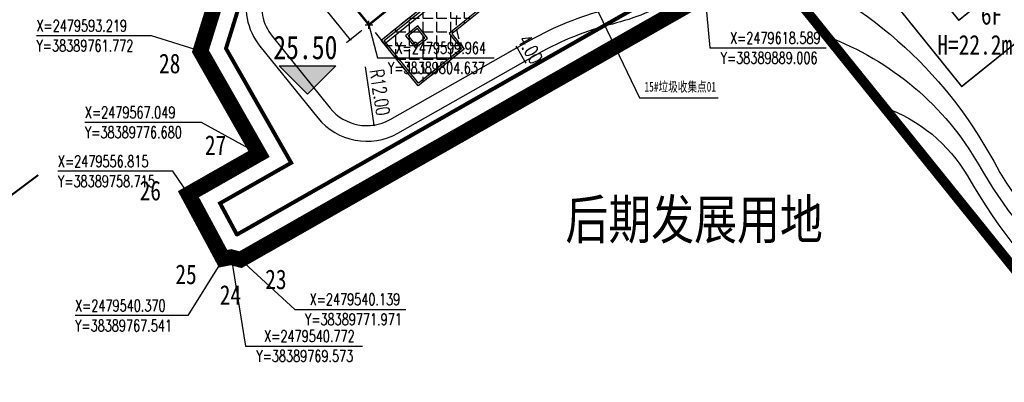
# Model space of a CAD drawing. Extents: x 38389316 to 38391210, y 2479116 to 2480544.
# Tile 9 of 68: x 38389716 to 38389966, y 2479509 to 2479601. Entities that reach past the tile are written whole.
import ezdxf
from ezdxf.enums import TextEntityAlignment as Align

# ---------------------------------------------------------------- set-up
doc = ezdxf.new("R2010")
doc.units = 0
doc.header["$LTSCALE"] = 2
for name, pattern in [('0', [0]), ('CENTER2', [1.125, 0.75, -0.125, 0.125, -0.125]), ('DASH', [0.35, 0.25, -0.1]), ('X2', [10, 8, -2])]:
    doc.linetypes.add(name, pattern=pattern)
doc.layers.get('0').update_dxf_attribs({"linetype": 'CONTINUOUS', "lineweight": 9})
doc.layers.get('Defpoints').update_dxf_attribs({"linetype": 'CONTINUOUS', "lineweight": 9})
for name, color, linetype in [('DIM_COOR', 3, 'CONTINUOUS'), ('DIM_ELEV', 3, 'CONTINUOUS'), ('DIM_SYMB', 3, 'CONTINUOUS'), ('hongxian', 1, 'CONTINUOUS'), ('PUB_TEXT', 7, 'CONTINUOUS'), ('u-road', 4, 'CONTINUOUS'), ('围墙', 7, 'CENTER2'), ('建筑占地', 3, 'CONTINUOUS'), ('建筑轮廓', 2, 'CONTINUOUS'), ('文字', 7, 'CONTINUOUS'), ('远期建筑', 141, 'CONTINUOUS'), ('远期红线', 30, 'CONTINUOUS'), ('道路', 33, 'CONTINUOUS')]:
    doc.layers.add(name, color=color, linetype=linetype)
for name, color, linetype, lineweight in [('尺寸标注', 7, 'CONTINUOUS', 9), ('建筑控制线', 6, '0', 9), ('规划坐标', 7, 'CONTINUOUS', 9)]:
    doc.layers.add(name, color=color, linetype=linetype, lineweight=lineweight)
doc.styles.add('-宋体', font='txt', dxfattribs={"width": 0.8})
doc.styles.add('_TCH_DIM', font='SIMPLEX', dxfattribs={"bigfont": 'GBCBIG'})
doc.styles.add('_TCH_LABEL_T3', font='COMPLEX', dxfattribs={"width": 0.705882, "bigfont": 'GBCBIG'})
doc.styles.add('中等线体', font='txt', dxfattribs={"width": 0.8})
doc.styles.add('宋体', font='txt', dxfattribs={"width": 0.8, "height": 8})
doc.dimstyles.new('_TCH_ARCH_M_M&&1', dxfattribs={"dimtxt": 1.275, "dimasz": 0.5, "dimexe": 1.25, "dimexo": 1.5, "dimgap": 0.6125, "dimtad": 1, "dimzin": 1, "dimdsep": 46, "dimtxsty": '_TCH_LABEL_T3', "dimblk": 'ARCHTICK', "dimcen": 0.09, "dimclrt": 7, "dimazin": 2, "dimtfac": 1, "dimtix": 1, "dimtmove": 2, "dimatfit": 3, "dimfxl": 1, "dimtolj": 1, "dimtzin": 0, "dimarcsym": 0})

# ---------------------------------------------------------------- blocks, each defined once
blk = doc.blocks.new('hyvahavb')
at = {"layer": 'DIM_ELEV'}
blk.add_hatch(color=10, dxfattribs=at).paths.add_polyline_path([(-173.18, -4360.83), (-182.18, -4351.83), (-164.18, -4351.83)])
at = {"layer": 'DIM_ELEV', "color": 10}
for p, q in [((-173.18, -4360.83), (-182.18, -4351.83)), ((-182.18, -4351.83), (-164.18, -4351.83)), ((-173.18, -4360.83), (-164.18, -4351.83))]:
    blk.add_line(p, q, dxfattribs=at)
blk = doc.blocks.new('_ArchTick')
at = {"color": 0, "linetype": 'ByBlock', "const_width": 0.4}
blk.add_lwpolyline([(-0.5, -0.5), (0.5, 0.5)], dxfattribs=at)
blk = doc.blocks.new('*D113')
at = {"layer": 'Defpoints', "color": 0}
for p in [(38389853.09, 2479637.69), (38389805.26, 2479599.19), (38389808.59, 2479595.06)]:
    blk.add_point(p, dxfattribs=at)
at = {"layer": '尺寸标注', "color": 0, "lineweight": -2}
for p, q in [((38389854.03, 2479636.53), (38389857.2, 2479632.59)), ((38389856.41, 2479633.56), (38389808.59, 2479595.06)), ((38389806.2, 2479598.02), (38389809.37, 2479594.08))]:
    blk.add_line(p, q, dxfattribs=at)
at = {"layer": '尺寸标注', "color": 0, "lineweight": -2, "xscale": 0.5, "yscale": 0.5, "zscale": 0.5}
for p, rotation in [((38389856.41, 2479633.56), 38.8364706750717), ((38389808.59, 2479595.06), 218.8364706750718)]:
    blk.add_blockref('_ArchTick', p, dxfattribs=dict(at, rotation=rotation))
at = {"layer": '尺寸标注', "color": 7, "insert": (38389829.37, 2479615.32), "char_height": 3.5, "attachment_point": 5, "rotation": 38.8365, "style": '_TCH_LABEL_T3'}
blk.add_mtext('\\A1;61.40', dxfattribs=at)
blk = doc.blocks.new('*D115')
at = {"layer": 'Defpoints', "color": 0}
for p in [(38389784.8, 2479623.28), (38389803.99, 2479599.44), (38389799.86, 2479596.12)]:
    blk.add_point(p, dxfattribs=at)
at = {"layer": '尺寸标注', "color": 0, "lineweight": -2}
for p, q in [((38389783.63, 2479622.34), (38389779.7, 2479619.17)), ((38389780.67, 2479619.95), (38389799.86, 2479596.12)), ((38389802.82, 2479598.5), (38389798.89, 2479595.33))]:
    blk.add_line(p, q, dxfattribs=at)
at = {"layer": '尺寸标注', "color": 0, "lineweight": -2, "xscale": 0.5, "yscale": 0.5, "zscale": 0.5}
for p, rotation in [((38389780.67, 2479619.95), 128.8364705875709), ((38389799.86, 2479596.12), 308.8364705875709)]:
    blk.add_blockref('_ArchTick', p, dxfattribs=dict(at, rotation=rotation))
at = {"layer": '尺寸标注', "color": 7, "insert": (38389792.22, 2479609.99), "char_height": 3.5, "attachment_point": 5, "rotation": 308.8365, "style": '_TCH_LABEL_T3'}
blk.add_mtext('\\A1;30.60', dxfattribs=at)
blk = doc.blocks.new('*D152')
at = {"layer": 'Defpoints', "color": 0}
for p in [(38389804.1, 2479586.28), (38389805.92, 2479574.42)]:
    blk.add_point(p, dxfattribs=at)
at = {"layer": '尺寸标注', "color": 0, "lineweight": -2}
blk.add_line((38389803.65, 2479589.24), (38389805.92, 2479574.42), dxfattribs=at)
at = {"layer": '尺寸标注', "color": 0, "lineweight": -2, "xscale": 0.5, "yscale": 0.5, "zscale": 0.5, "rotation": 278.7339834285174}
blk.add_blockref('_ArchTick', (38389805.92, 2479574.42), dxfattribs=at)
at = {"layer": '尺寸标注', "color": 7, "insert": (38389807.43, 2479582.74), "char_height": 3.5, "attachment_point": 5, "rotation": 278.734, "style": '_TCH_LABEL_T3'}
blk.add_mtext('\\A1;R12.00', dxfattribs=at)
blk = doc.blocks.new('*D213')
at = {"layer": 'Defpoints', "color": 0}
for p in [(38389845.81, 2479596.09), (38389847.78, 2479592.61), (38389844.28, 2479590.63)]:
    blk.add_point(p, dxfattribs=at)
at = {"layer": '尺寸标注', "color": 0, "lineweight": -2}
for p, q in [((38389843.2, 2479594.62), (38389839.7, 2479592.63)), ((38389842.31, 2479594.11), (38389842.06, 2479594.55)), ((38389842.31, 2479594.11), (38389844.28, 2479590.63)), ((38389845.17, 2479591.14), (38389841.67, 2479589.15)), ((38389844.28, 2479590.63), (38389844.53, 2479590.2))]:
    blk.add_line(p, q, dxfattribs=at)
at = {"layer": '尺寸标注', "color": 0, "lineweight": -2, "xscale": 0.5, "yscale": 0.5, "zscale": 0.5}
for p, rotation in [((38389842.31, 2479594.11), 299.505005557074), ((38389844.28, 2479590.63), 119.505005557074)]:
    blk.add_blockref('_ArchTick', p, dxfattribs=dict(at, rotation=rotation))
at = {"layer": '尺寸标注', "color": 7, "insert": (38389845.69, 2479593.73), "char_height": 3.5, "attachment_point": 5, "rotation": 299.505, "style": '_TCH_LABEL_T3'}
blk.add_mtext('\\A1;4.00', dxfattribs=at)
blk = doc.blocks.new('A$C40693934')
at = {"layer": '建筑轮廓', "const_width": 600, "flags": 128}
for points in [[(61400, 30600), (0, 30600), (0, 17000), (9900, 17000), (9900, 14600), (10100, 14600), (12700, 14600), (12700, 20600), (40500, 20600), (40500, 10000), (12700, 10000), (12700, 11300), (10100, 11300), (9900, 11300), (9900, 10000), (0, 10000), (0, 0), (61400, 0), (61400, 10600), (57600, 10600), (57600, 10000), (50900, 10000), (50900, 20600), (57600, 20600), (57600, 20000), (61400, 20000)], [(0, 30600), (0, 0), (61400, 0), (61400, 30600)], [(12700, 20600), (12700, 14600), (10100, 14600), (10100, 11300), (12700, 11300), (12700, 10000), (36000, 10000), (36000, 20600)]]:
    blk.add_lwpolyline(points, close=True, dxfattribs=at)
at = {"layer": '建筑轮廓', "flags": 128}
for points in [[(0, 20800), (0, 17000), (9900, 17000), (9900, 14600), (12700, 14600), (12700, 20800)], [(42900, 20800), (50900, 20800), (50900, 15900), (42900, 15900)]]:
    blk.add_lwpolyline(points, close=True, dxfattribs=at)

msp = doc.modelspace()

# ---------------------------------------------------------------- hatches: boundary and pattern name
at = {"layer": '道路'}
h = msp.add_hatch(dxfattribs=at)
h.set_pattern_fill('ANGLE', color=256, style=0)
h.set_pattern_definition([(0, (0, 0), (0, 3.4925), [2.54, -0.9525]), (90, (0, 0), (-3.4925, 2e-16), [2.54, -0.9525])])
h.paths.add_polyline_path([(38389906.68, 2479691.36), (38389860.799, 2479654.423), (38389853.901, 2479662.991), (38389899.782, 2479699.928)])
h.paths.add_polyline_path([(38389870.439, 2479633.682), (38389862.788, 2479643.185), (38389865.905, 2479645.695), (38389865.905, 2479645.695), (38389917.626, 2479687.334), (38389898.185, 2479711.48), (38389843.355, 2479667.338), (38389821.03, 2479695.068), (38389813.233, 2479688.791), (38389856.378, 2479635.2), (38389807.773, 2479596.07), (38389807.773, 2479596.069), (38389817.18, 2479584.386), (38389828.864, 2479593.792), (38389825.728, 2479597.686), (38389862.649, 2479627.411), (38389877.323, 2479609.184), (38389885.113, 2479615.455)])

# ---------------------------------------------------------------- linework, layer by layer
at = {"layer": 'DIM_COOR', "color": 3}
for p, q in [((38389889.006, 2479618.589), (38389891.395, 2479594.069)), ((38389803.637, 2479599.964), (38389805.637, 2479599.964)), ((38389804.637, 2479598.964), (38389804.637, 2479600.964)), ((38389804.637, 2479599.964), (38389806.781, 2479591.515)), ((38389749.315, 2479597.173), (38389720.055, 2479597.173)), ((38389761.772, 2479593.219), (38389749.315, 2479597.173)), ((38389761.772, 2479592.219), (38389761.772, 2479594.219)), ((38389891.395, 2479594.069), (38389920.985, 2479594.069)), ((38389760.772, 2479593.219), (38389762.772, 2479593.219)), ((38389806.781, 2479591.515), (38389836.481, 2479591.515)), ((38389762.077, 2479575.104), (38389732.377, 2479575.104)), ((38389776.68, 2479567.049), (38389762.077, 2479575.104)), ((38389775.68, 2479567.049), (38389777.68, 2479567.049)), ((38389776.68, 2479566.049), (38389776.68, 2479568.049)), ((38389754.782, 2479562.658), (38389725.522, 2479562.658)), ((38389758.715, 2479556.815), (38389754.782, 2479562.658)), ((38389757.715, 2479556.815), (38389759.715, 2479556.815)), ((38389758.715, 2479555.815), (38389758.715, 2479557.815)), ((38389767.541, 2479539.37), (38389767.541, 2479541.37)), ((38389769.573, 2479539.772), (38389769.573, 2479541.772)), ((38389771.971, 2479539.139), (38389771.971, 2479541.139)), ((38389767.541, 2479540.37), (38389758.585, 2479525.906)), ((38389766.541, 2479540.37), (38389768.541, 2479540.37)), ((38389768.573, 2479540.772), (38389770.573, 2479540.772)), ((38389769.573, 2479540.772), (38389773.281, 2479518.132)), ((38389770.971, 2479540.139), (38389772.971, 2479540.139)), ((38389771.971, 2479540.139), (38389785.781, 2479527.489)), ((38389785.781, 2479527.489), (38389814.051, 2479527.489)), ((38389758.585, 2479525.906), (38389729.875, 2479525.906)), ((38389773.281, 2479518.132), (38389802.981, 2479518.132))]:
    msp.add_line(p, q, dxfattribs=at)
at = {"layer": 'DIM_SYMB', "const_width": 0.5}
msp.add_lwpolyline([(38389720.529, 2479561.704), (38389712.533, 2479555.699), (38389708.93, 2479560.496)], dxfattribs=at)
at = {"layer": 'hongxian', "linetype": 'CENTER2', "ltscale": 10, "const_width": 4, "flags": 128}
msp.add_lwpolyline([(38389895.821, 2480028.193), (38389931.464, 2480063.836), (38389967.107, 2480099.478), (38390034.514, 2480012.704), (38390085.513, 2479951.337), (38390109.125, 2479922.008), (38390099.174, 2479835.353), (38390090.018, 2479755.614), (38390089.574, 2479753.321), (38390087.685, 2479746.141), (38390087.168, 2479744.568), (38390086.821, 2479743.508), (38390085.995, 2479741.198), (38390084.384, 2479737.279), (38390082.352, 2479732.869), (38390079.285, 2479727.323), (38390075.397, 2479721.295), (38390071.094, 2479715.722), (38390066.159, 2479710.286), (38390059.432, 2479704.206), (38390057.516, 2479702.804), (38390006.515, 2479673.75), (38389771.971, 2479540.139), (38389769.573, 2479540.772), (38389767.541, 2479540.37), (38389758.715, 2479556.815), (38389776.68, 2479567.049), (38389761.772, 2479593.219), (38389796.421, 2479704.964), (38389796.94, 2479706.639), (38389842.037, 2479730.453), (38389853.283, 2479766.864), (38389829.5, 2479811.903), (38389838.213, 2479840.143), (38389838.15, 2479841.287), (38389843.69, 2479859.24), (38389845.083, 2479858.07), (38389849.696, 2479873.099), (38389860.511, 2479908.069), (38389859.262, 2479908.421), (38389858.906, 2479908.553), (38389859.977, 2479912.025), (38389862.629, 2479920.62)], close=True, dxfattribs=at)
at = {"layer": 'u-road', "flags": 128}
for points in [[(38389853.73, 2479731.022), (38389801.693, 2479689.129, 0.1491663), (38389796.445, 2479681.404), (38389774.09, 2479609.311, 0.2496239), (38389776.91, 2479594.539), (38389791.638, 2479576.245, 0.3672763), (38389811.981, 2479572.353), (38389847.782, 2479592.613)], [(38389845.81, 2479596.093, -0.0650109), (38389865.009, 2479603.876, 0.5441439), (38389871.326, 2479623.012), (38389822.529, 2479683.623, 0.6004809), (38389799.986, 2479679.321), (38389777.911, 2479608.126, 0.2496239), (38389780.025, 2479597.047), (38389794.753, 2479578.753, 0.3672763), (38389810.011, 2479575.834), (38389845.812, 2479596.094)], [(38390057.213, 2479528.299), (38389965.495, 2479642.225, 0.3680879), (38389950.208, 2479645.127), (38389882.542, 2479606.58, -0.0675893), (38389866.565, 2479600.145, 0.0668719), (38389847.78, 2479592.612, -0.0668719)]]:
    msp.add_lwpolyline(points, format="xyb", dxfattribs=at)
at = {"layer": '围墙', "linetype": 'DASH', "ltscale": 6, "const_width": 0.2, "flags": 128}
for points in [[(38389830.899, 2479810.324), (38389853.822, 2479766.914), (38389842.454, 2479730.108), (38389797.356, 2479706.293), (38389762.314, 2479593.278), (38389777.362, 2479566.862)], [(38389787.287, 2479549.44), (38389905.694, 2479617), (38390013.433, 2479483.174)], [(38389777.362, 2479566.862), (38389759.386, 2479556.622), (38389767.848, 2479540.855), (38389771.878, 2479540.662), (38389787.287, 2479549.439)]]:
    msp.add_lwpolyline(points, dxfattribs=at)
at = {"layer": '建筑占地', "color": 6, "flags": 128}
msp.add_lwpolyline([(38389785.443, 2479623.806), (38389833.27, 2479662.309), (38389852.459, 2479638.473), (38389804.631, 2479599.97)], close=True, dxfattribs=at)
at = {"layer": '建筑控制线', "linetype": 'X2', "const_width": 1, "flags": 128}
msp.add_lwpolyline([(38390101.436, 2479907.64), (38390093.2, 2479835.926), (38390093.199, 2479835.913), (38390084.084, 2479756.528), (38390083.721, 2479754.656), (38390081.928, 2479747.841), (38390081.531, 2479746.63), (38390081.526, 2479746.618), (38390081.144, 2479745.452), (38390080.392, 2479743.35), (38390078.882, 2479739.676), (38390076.995, 2479735.58), (38390074.133, 2479730.404), (38390070.493, 2479724.761), (38390066.491, 2479719.578), (38390061.916, 2479714.539), (38390055.639, 2479708.865), (38390054.249, 2479707.848), (38390027.126, 2479692.397), (38390027.105, 2479692.384), (38389771.132, 2479546.566), (38389771.008, 2479546.599), (38389766.768, 2479554.497), (38389784.863, 2479564.805), (38389768.274, 2479593.928), (38389801.936, 2479702.492), (38389847.036, 2479726.308), (38389859.749, 2479767.468), (38389835.966, 2479812.508), (38389844.445, 2479839.99)], dxfattribs=at)
at = {"layer": '文字', "flags": 128}
msp.add_lwpolyline([(38389862.016, 2479605.19), (38389873.439, 2479581.365), (38389893.484, 2479581.365)], dxfattribs=at)
at = {"layer": '规划坐标', "color": 7, "linetype": 'Continuous'}
for centre in [(38389761.772, 2479593.219), (38389776.68, 2479567.049), (38389758.715, 2479556.815), (38389767.541, 2479540.37), (38389769.573, 2479540.772), (38389771.971, 2479540.139)]:
    msp.add_circle(centre, 1.5, dxfattribs=at)
at = {"layer": '远期建筑', "ltscale": 5, "const_width": 0.4, "flags": 128}
msp.add_lwpolyline([(38389957.661, 2479639.199), (38389963.932, 2479631.41), (38389952.715, 2479622.379), (38389954.972, 2479619.575), (38389945.781, 2479612.176), (38389954.686, 2479601.115), (38389963.877, 2479608.514), (38389966.135, 2479605.71), (38389977.352, 2479614.74), (38389983.623, 2479606.951), (38389955.425, 2479584.25), (38389929.463, 2479616.498)], close=True, dxfattribs=at)
at = {"layer": '远期红线', "color": 222, "linetype": 'CENTER2', "ltscale": 10, "const_width": 2.5, "flags": 128}
msp.add_lwpolyline([(38390264.901, 2479729.581), (38390109.646, 2479922.427), (38390109.23, 2479922.925), (38390099.174, 2479835.353), (38390090.018, 2479755.614), (38390089.574, 2479753.321), (38390087.685, 2479746.141), (38390087.168, 2479744.568), (38390086.338, 2479742.032), (38390084.384, 2479737.279), (38390082.352, 2479732.869), (38390079.285, 2479727.323), (38390075.397, 2479721.295), (38390071.094, 2479715.722), (38390066.159, 2479710.286), (38390059.432, 2479704.206), (38390057.516, 2479702.804), (38390006.515, 2479673.75), (38389912.681, 2479620.301), (38389905.628, 2479616.284), (38389980.759, 2479522.963), (38390013.389, 2479482.431), (38390025.589, 2479495.179)], close=True, dxfattribs=at)
at = {"layer": '道路', "flags": 128}
for points in [[(38389807.773, 2479596.07), (38389856.378, 2479635.2), (38389813.233, 2479688.791), (38389821.03, 2479695.068), (38389843.355, 2479667.338), (38389898.185, 2479711.48), (38389917.626, 2479687.334), (38389862.788, 2479643.185), (38389870.439, 2479633.682), (38389870.439, 2479633.682), (38389885.113, 2479615.455), (38389877.323, 2479609.184), (38389862.649, 2479627.411), (38389825.728, 2479597.686), (38389828.864, 2479593.792), (38389817.18, 2479584.386), (38389807.773, 2479596.069)], [(38389807.773, 2479596.069), (38389807.773, 2479596.07), (38389855.6, 2479634.574)]]:
    msp.add_lwpolyline(points, dxfattribs=at)
for points in [[(38389808.476, 2479595.994), (38389857.081, 2479635.124), (38389813.936, 2479688.715), (38389820.954, 2479694.365), (38389843.279, 2479666.635), (38389898.109, 2479710.777), (38389916.923, 2479687.41), (38389862.085, 2479643.261), (38389869.736, 2479633.758), (38389869.736, 2479633.758), (38389884.41, 2479615.531), (38389877.399, 2479609.887), (38389862.725, 2479628.114), (38389825.025, 2479597.762), (38389828.161, 2479593.868), (38389817.255, 2479585.089)], [(38389813.939, 2479597.182), (38389816.447, 2479594.066), (38389819.563, 2479596.575), (38389817.054, 2479599.69)], [(38389814.642, 2479597.106), (38389816.523, 2479594.769), (38389818.86, 2479596.65), (38389816.978, 2479598.987)]]:
    msp.add_lwpolyline(points, close=True, dxfattribs=at)
at = {"layer": '道路', "color": 3, "linetype": 'DASH', "ltscale": 5, "flags": 128}
msp.add_lwpolyline([(38389870.042, 2479624.607), (38389869.528, 2479625.246, 0.414212), (38389852.655, 2479627.068), (38389831.28, 2479609.859, 0.3899835), (38389828.864, 2479593.792), (38389817.18, 2479584.386), (38389807.773, 2479596.07), (38389850.147, 2479630.183, 0.4142151), (38389851.969, 2479647.056), (38389851.969, 2479647.056)], format="xyb", dxfattribs=at)
at = {"layer": '道路', "flags": 128}
for points in [[(38389905.632, 2479616.28, -0.1775427), (38389963.555, 2479565.19, 0.1501524), (38389999.736, 2479529.672, 0.0843329)], [(38389921.19, 2479596.955, -0.1753963), (38389959.786, 2479564.261, 0.1449883), (38390012.042, 2479514.386, 3.1382379)], [(38389935.743, 2479578.877, -0.1801327), (38389956.866, 2479561.463, 0.1498832), (38390025.296, 2479497.924, -7.620458)]]:
    msp.add_lwpolyline(points, format="xyb", dxfattribs=at)

# ---------------------------------------------------------------- block references
at = {"layer": 'DIM_ELEV', "color": 10, "xscale": 0.7999999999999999, "yscale": 0.7999999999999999, "zscale": 0.7999999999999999, "rotation": 6.626585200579e-06}
msp.add_blockref('hyvahavb', (38389927.579, 2483070.943), dxfattribs=at)
at = {"layer": '建筑轮廓', "xscale": -0.001, "yscale": 0.001, "zscale": 0.001, "rotation": 218.836627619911}
msp.add_blockref('A$C40693934', (38389785.449, 2479623.801), dxfattribs=at)

# ---------------------------------------------------------------- texts
at = {"layer": 'DIM_ELEV', "color": 10, "style": '-宋体', "width": 0.8}
msp.add_text('25.50', height=6, rotation=0.00001, dxfattribs=at).set_placement((38389780.301, 2479591.198))
at = {"layer": 'DIM_SYMB', "color": 0, "style": '宋体', "width": 0.8}
msp.add_text('后期发展用地', height=10, dxfattribs=at).set_placement((38389887.358, 2479545.388), align=Align.CENTER)
at = {"layer": 'PUB_TEXT', "color": 7, "style": '_TCH_DIM', "width": 0.705882}
for s, p in [('X=2479593.219', (38389720.055, 2479598.223)), ('Y=38389761.772', (38389720.055, 2479593.148)), ('X=2479567.049', (38389732.377, 2479576.154)), ('Y=38389776.680', (38389732.377, 2479571.079)), ('X=2479556.815', (38389725.522, 2479563.708)), ('Y=38389758.715', (38389725.522, 2479558.633)), ('X=2479540.139', (38389789.551, 2479528.539)), ('X=2479540.370', (38389729.875, 2479526.956)), ('Y=38389771.971', (38389788.351, 2479523.464)), ('Y=38389767.541', (38389729.875, 2479521.881)), ('X=2479540.772', (38389777.981, 2479519.182)), ('Y=38389769.573', (38389775.981, 2479514.107))]:
    msp.add_text(s, height=2.975, rotation=0.00001, dxfattribs=at).set_placement(p)
for s, p in [('X=2479618.589', (38389896.485, 2479595.119)), ('X=2479599.964', (38389811.381, 2479592.565)), ('Y=38389889.006', (38389894.085, 2479590.044)), ('Y=38389804.637', (38389809.481, 2479587.49))]:
    msp.add_text(s, height=2.975, dxfattribs=at).set_placement(p)
at = {"layer": '文字', "style": '中等线体'}
for s, height, width, p in [('6F', 5, 0.8, (38389960.311, 2479600.012)), ('H=22.2m', 5, 0.8, (38389949.217, 2479592.359)), ('15#垃圾收集点01', 2.5, 0.7, (38389874.729, 2479582.934))]:
    msp.add_text(s, height=height, dxfattribs=dict(at, width=width)).set_placement(p)
at = {"layer": '规划坐标', "color": 7, "linetype": 'Continuous', "style": '宋体', "width": 0.8}
for s, p in [('28', (38389753.953, 2479590.071)), ('27', (38389765.627, 2479569.306)), ('26', (38389749.02, 2479557.689)), ('25', (38389758.116, 2479536.368)), ('23', (38389780.972, 2479535.091)), ('24', (38389769.406, 2479531.147))]:
    msp.add_text(s, height=5, dxfattribs=at).set_placement(p, align=Align.MIDDLE)

# ---------------------------------------------------------------- dimensions: what is measured, and where the dimension line sits
at = {"layer": '尺寸标注', "color": 3}
for base, p1, p2, angle, picture, middle in [((38389808.587, 2479595.057), (38389853.087, 2479637.694), (38389805.26, 2479599.19), 218.83647, '*D113', (38389829.373, 2479615.323)), ((38389799.859, 2479596.117), (38389784.802, 2479623.279), (38389803.991, 2479599.444), 308.83647, '*D115', (38389792.218, 2479609.993))]:
    dim = msp.add_linear_dim(base=base, p1=p1, p2=p2, angle=angle, dimstyle='_TCH_ARCH_M_M&&1', override={"dimtxt": 3.5, "dimgap": 1}, dxfattribs=at)
    dim.commit()
    dim.dimension.update_dxf_attribs({"geometry": picture, "text_midpoint": middle, "dimtype": 129})
dim = msp.add_aligned_dim(p1=(38389845.812, 2479596.094), p2=(38389847.782, 2479592.613), distance=-4.024, dimstyle='_TCH_ARCH_M_M&&1', override={"dimtxt": 3.5, "dimexe": 3, "dimexo": 3, "dimgap": 1, "dimtmove": 0}, dxfattribs=at)
dim.commit()
dim.dimension.update_dxf_attribs({"geometry": '*D213', "text_midpoint": (38389845.688, 2479593.726)})
dim = msp.add_radius_dim(center=(38389804.101, 2479586.278), mpoint=(38389805.923, 2479574.417), dimstyle='_TCH_ARCH_M_M&&1', override={"dimtxt": 3.5, "dimexe": 3, "dimexo": 3, "dimgap": 1, "dimtmove": 0}, dxfattribs=at)
dim.commit()
dim.dimension.update_dxf_attribs({"geometry": '*D152', "text_midpoint": (38389804.708, 2479582.325), "dimtype": 132})

doc.saveas('drawing.dxf')
